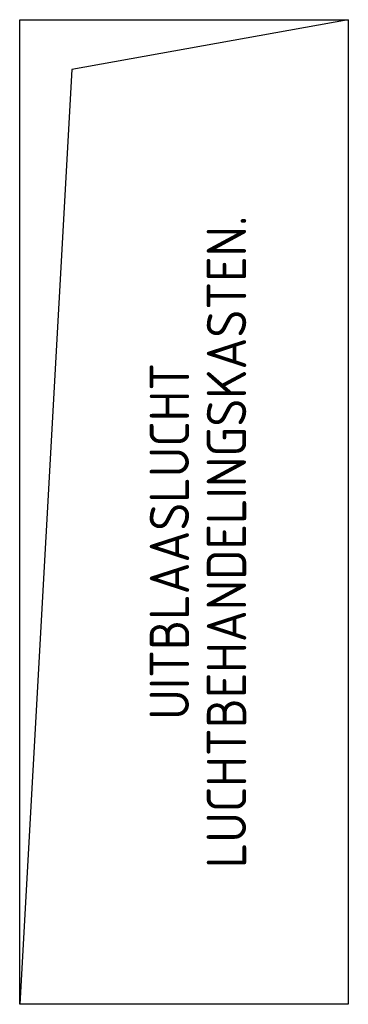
# Model space of a CAD drawing. Extents: x 7383 to 741080, y -570072 to -203000.
# Tile 14 of 43: x 471378 to 472878, y -297749 to -293249. Entities that reach past the tile are written whole.
import ezdxf

# ---------------------------------------------------------------- set-up
doc = ezdxf.new("R2010")
doc.units = 0
doc.header["$LTSCALE"] = 25
doc.layers.add('WL5501--_GKW-A', color=4, linetype='CONTINUOUS')
doc.styles.add('ISO', font='ISO.SHX')

msp = doc.modelspace()

# ---------------------------------------------------------------- linework, layer by layer
at = {"layer": 'WL5501--_GKW-A', "color": 7}
for p, q in [((471377.6, -297749), (471377.6, -293249)), ((471377.6, -293249), (472877.6, -293249)), ((472877.6, -293249), (471615.7, -293476.3)), ((472877.6, -293249), (472877.6, -297749)), ((471615.7, -293476.3), (471377.6, -297749)), ((472877.6, -297749), (471377.6, -297749))]:
    msp.add_line(p, q, dxfattribs=at)

# ---------------------------------------------------------------- texts
at = {"layer": 'WL5501--_GKW-A', "color": 7, "style": 'ISO'}
for s, p in [('LUCHTBEHANDELINGSKASTEN.', (472411.6, -297126.6)), ('UITBLAASLUCHT', (472151, -296448.6))]:
    msp.add_text(s, height=180, rotation=90, dxfattribs=at).set_placement(p)

doc.saveas('drawing.dxf')
